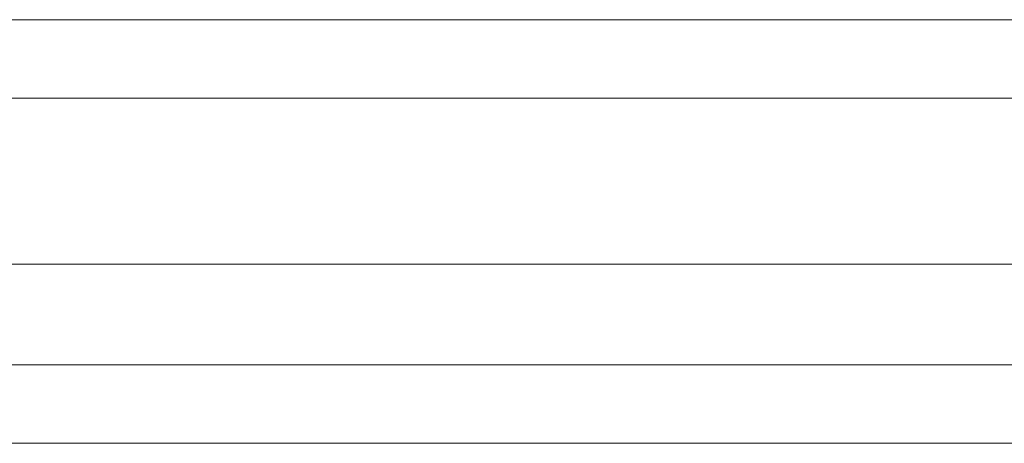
# Model space of a CAD drawing. Header units: millimetres. Extents: x 51337 to 61814, y -21781 to -12277.
# Tile 84 of 256: x 52765 to 52828, y -14569 to -14542. Entities that reach past the tile are written whole.
import ezdxf

# ---------------------------------------------------------------- set-up
doc = ezdxf.new("R2010")
doc.units = ezdxf.units.MM
doc.header["$LTSCALE"] = 0.3175
doc.layers.add('粗实线', color=7, linetype='Continuous', lineweight=18)

msp = doc.modelspace()

# ---------------------------------------------------------------- linework, layer by layer
at = {"layer": '粗实线', "ltscale": 30}
for p, q in [((52858.78392, -14542.20787), (52737.28392, -14542.20787)), ((52858.78392, -14542.20787), (52750.28391, -14542.20787)), ((52732.78392, -14547.20787), (52858.78392, -14547.20787)), ((52858.78392, -14557.79878), (52742.9319, -14557.79878)), ((52858.78392, -14564.20783), (52754.03263, -14564.20783)), ((52750.28391, -14569.21545), (52858.78392, -14569.20782))]:
    msp.add_line(p, q, dxfattribs=at)

doc.saveas('drawing.dxf')
